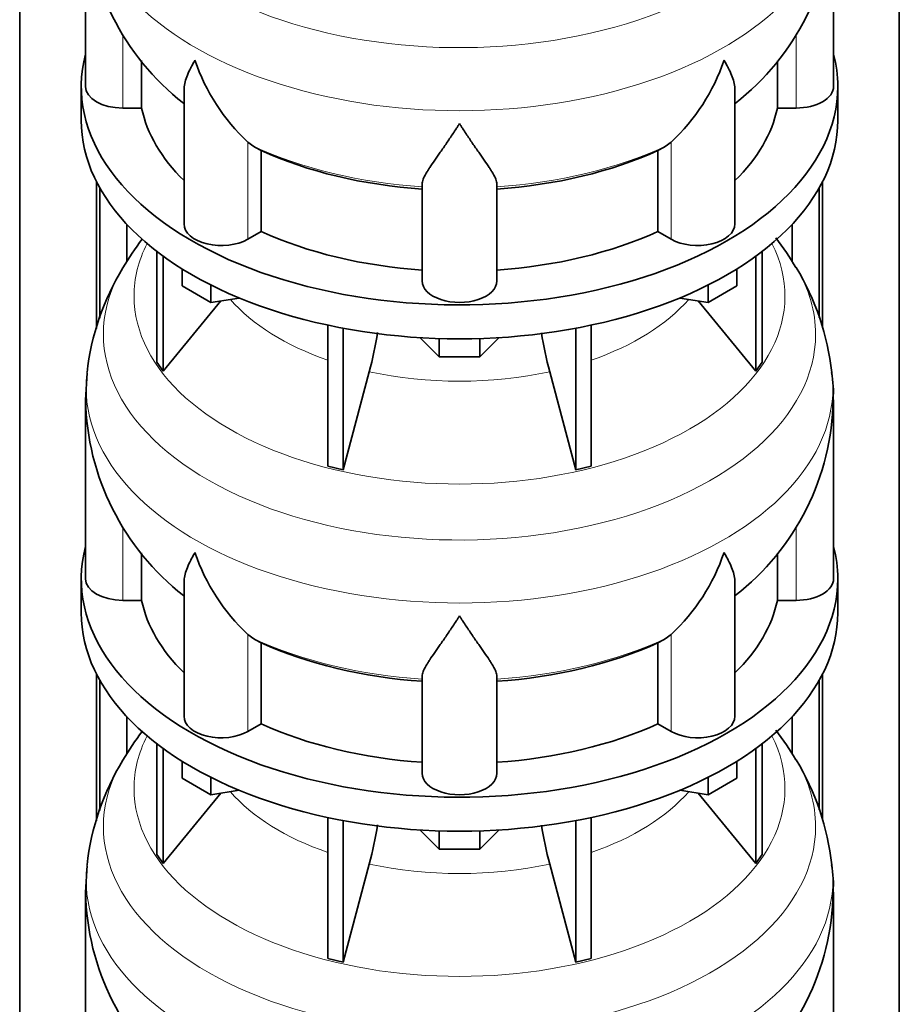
# Model space of a CAD drawing. Header units: millimetres. Extents: x 148 to 904, y -3036 to 2161.
# Tile 9 of 25: x 679 to 891, y -1457 to -1221. Entities that reach past the tile are written whole.
import ezdxf

# ---------------------------------------------------------------- set-up
doc = ezdxf.new("R2010")
doc.units = ezdxf.units.MM
doc.layers.add('MID_134-14', color=7, linetype='Continuous')
doc.layers.add('VSI134_DIFFUSORE', color=7, linetype='Continuous')

# ---------------------------------------------------------------- blocks, each defined once
blk = doc.blocks.new('SE4')
at = {"layer": 'MID_134-14', "color": 7, "linetype": 'Continuous', "lineweight": 35}
for p, q in [((679.43, -1075.48), (679.43, -2745.56)), ((891.05, -2745.56), (891.05, -1075.48)), ((697.93, -1294.94), (697.93, -1259.72)), ((698.69, -1292.5), (698.69, -1261.13)), ((871.79, -1261.13), (871.79, -1292.31)), ((872.54, -1259.72), (872.54, -1294.82)), ((705.2, -1278.73), (705.2, -1269.91)), ((865.27, -1269.91), (865.27, -1278.71)), ((697.93, -1413.33), (697.93, -1378.11)), ((698.69, -1410.89), (698.69, -1379.52)), ((871.79, -1379.52), (871.79, -1410.7)), ((872.54, -1378.11), (872.54, -1413.21)), ((705.2, -1397.12), (705.2, -1388.3)), ((865.27, -1388.3), (865.27, -1397.11))]:
    blk.add_line(p, q, dxfattribs=at)
at = {"layer": 'VSI134_DIFFUSORE', "color": 7, "linetype": 'Continuous', "lineweight": 35}
for p, q in [((695.24, -1193.68), (695.24, -1236.74)), ((875.24, -1236.74), (875.24, -1193.68)), ((708.77, -1241.93), (708.77, -1230.49)), ((861.71, -1230.59), (861.71, -1241.93)), ((694.24, -1236.74), (694.24, -1244.9)), ((718.96, -1237.64), (718.96, -1269.81)), ((851.51, -1269.81), (851.51, -1237.67)), ((876.24, -1244.9), (876.24, -1236.74)), ((704.24, -1241.93), (708.77, -1241.93)), ((861.71, -1241.93), (866.24, -1241.93)), ((735.75, -1251.19), (734.33, -1250.13)), ((836.15, -1250.13), (834.73, -1251.19)), ((737.53, -1271.63), (737.53, -1252.16)), ((832.95, -1252.16), (832.95, -1271.63)), ((776.24, -1283.5), (776.24, -1260.16)), ((794.24, -1283.5), (794.24, -1260.16)), ((734.33, -1273.48), (737.53, -1271.63)), ((832.95, -1271.63), (836.15, -1273.48)), ((712.41, -1276.41), (712.41, -1303.08)), ((713.94, -1277.55), (713.94, -1305.22)), ((856.53, -1277.55), (856.53, -1305.22)), ((858.07, -1276.41), (858.07, -1303.08)), ((718.48, -1284.66), (718.48, -1280.61)), ((851.99, -1284.66), (851.99, -1280.61)), ((725.42, -1288.67), (718.48, -1284.66)), ((725.42, -1288.67), (725.42, -1284.5)), ((845.05, -1288.67), (845.05, -1284.5)), ((851.99, -1284.66), (845.05, -1288.67)), ((732.25, -1287.62), (725.42, -1288.67)), ((845.05, -1288.67), (838.23, -1287.62)), ((713.94, -1305.22), (727.8, -1288.3)), ((842.67, -1288.3), (856.53, -1305.22)), ((753.54, -1294.15), (753.54, -1328.08)), ((757.24, -1294.89), (757.24, -1328.96)), ((813.24, -1294.89), (813.24, -1328.96)), ((816.93, -1294.15), (816.93, -1328.08)), ((780.33, -1301.8), (775.68, -1297.15)), ((780.33, -1301.8), (780.33, -1297.37)), ((794.8, -1297.15), (790.15, -1301.8)), ((790.15, -1301.8), (790.15, -1297.37)), ((790.15, -1301.8), (780.33, -1301.8)), ((712.41, -1303.08), (713.94, -1305.22)), ((856.53, -1305.22), (858.07, -1303.08)), ((695.63, -1305.7), (695.26, -1312.09)), ((757.24, -1328.96), (763.51, -1305.34)), ((806.96, -1305.34), (813.24, -1328.96)), ((695.24, -1312.07), (695.24, -1355.13)), ((875.24, -1355.13), (875.24, -1312.07)), ((753.54, -1328.08), (757.24, -1328.96)), ((813.24, -1328.96), (816.93, -1328.08)), ((708.77, -1360.33), (708.77, -1348.88)), ((861.71, -1348.98), (861.71, -1360.33)), ((694.24, -1355.13), (694.24, -1363.3)), ((718.96, -1356.03), (718.96, -1388.2)), ((851.51, -1388.2), (851.51, -1356.06)), ((876.24, -1363.3), (876.24, -1355.13)), ((704.24, -1360.33), (708.77, -1360.33)), ((861.71, -1360.33), (866.24, -1360.33)), ((735.75, -1369.58), (734.33, -1368.53)), ((836.15, -1368.53), (834.73, -1369.58)), ((737.53, -1390.02), (737.53, -1370.55)), ((832.95, -1370.55), (832.95, -1390.02)), ((776.24, -1401.9), (776.24, -1378.55)), ((794.24, -1401.9), (794.24, -1378.55)), ((734.33, -1391.87), (737.53, -1390.02)), ((832.95, -1390.02), (836.15, -1391.87)), ((712.41, -1394.8), (712.41, -1421.48)), ((713.94, -1395.94), (713.94, -1423.61)), ((856.53, -1395.94), (856.53, -1423.61)), ((858.07, -1394.8), (858.07, -1421.48)), ((718.48, -1403.06), (718.48, -1399)), ((851.99, -1403.06), (851.99, -1399)), ((725.42, -1407.06), (718.48, -1403.06)), ((725.42, -1407.06), (725.42, -1402.89)), ((845.05, -1407.06), (845.05, -1402.89)), ((851.99, -1403.06), (845.05, -1407.06)), ((732.25, -1406.01), (725.42, -1407.06)), ((845.05, -1407.06), (838.23, -1406.01)), ((713.94, -1423.61), (727.8, -1406.69)), ((842.67, -1406.69), (856.53, -1423.61)), ((753.54, -1412.54), (753.54, -1446.47)), ((757.24, -1413.29), (757.24, -1447.36)), ((813.24, -1413.29), (813.24, -1447.36)), ((816.93, -1412.54), (816.93, -1446.47)), ((780.33, -1420.19), (775.68, -1415.54)), ((780.33, -1420.19), (780.33, -1415.76)), ((794.8, -1415.54), (790.15, -1420.19)), ((790.15, -1420.19), (790.15, -1415.76)), ((790.15, -1420.19), (780.33, -1420.19)), ((712.41, -1421.48), (713.94, -1423.61)), ((856.53, -1423.61), (858.07, -1421.48)), ((695.63, -1424.09), (695.26, -1430.48)), ((757.24, -1447.36), (763.51, -1423.74)), ((806.96, -1423.74), (813.24, -1447.36)), ((695.24, -1430.47), (695.24, -1473.52)), ((875.24, -1473.52), (875.24, -1430.47)), ((753.54, -1446.47), (757.24, -1447.36)), ((813.24, -1447.36), (816.93, -1446.47))]:
    blk.add_line(p, q, dxfattribs=at)
at = {"layer": 'VSI134_DIFFUSORE', "color": 4, "linetype": 'Continuous', "lineweight": 9}
for p, q in [((704.24, -1241.93), (704.24, -1224.14)), ((866.24, -1241.93), (866.24, -1224.32)), ((734.33, -1273.48), (734.33, -1250.13)), ((836.15, -1273.48), (836.15, -1250.13)), ((704.24, -1360.33), (704.24, -1342.54)), ((866.24, -1360.33), (866.24, -1342.71)), ((734.33, -1391.87), (734.33, -1368.53)), ((836.15, -1391.87), (836.15, -1368.53))]:
    blk.add_line(p, q, dxfattribs=at)
at = {"layer": 'VSI134_DIFFUSORE', "color": 7, "linetype": 'Continuous', "lineweight": 35}
for centre, radius, start, end in [((756.57, -1192.43), 61.32, 181.1779, 232.0397), ((814.36, -1192.74), 60.77, 307.721, 359.1072), ((766.83, -1215.18), 47.73, 198.6373, 227.0857), ((803.65, -1215.18), 47.73, 312.9143, 341.3628), ((743.66, -1238.79), 14.7, 237.4509, 245.3566), ((826.82, -1238.79), 14.7, 294.6434, 302.5491), ((762.79, -1314.73), 67.86, 142.5647, 149.596), ((806.66, -1315.68), 69.25, 30.7323, 37.8548), ((756.92, -1312.53), 61.69, 148.5913, 173.5235), ((813.77, -1312.13), 61.36, 6.1688, 31.2488), ((673.67, -1281.03), 93.08, 344.857, 350.7791), ((895.49, -1281.24), 91.75, 189.243, 195.2315), ((849.39, -1310.31), 25.8, 356.0751, 10.6264), ((756.57, -1310.83), 61.32, 181.1779, 232.0397), ((814.36, -1311.13), 60.77, 307.721, 359.1072), ((766.83, -1333.57), 47.73, 198.6373, 227.0857), ((803.65, -1333.57), 47.73, 312.9143, 341.3628), ((743.66, -1357.19), 14.7, 237.4509, 245.3566), ((826.82, -1357.19), 14.7, 294.6434, 302.5491), ((762.79, -1433.12), 67.86, 142.5647, 149.596), ((806.66, -1434.07), 69.25, 30.7323, 37.8548), ((756.92, -1430.92), 61.69, 148.5913, 173.5235), ((813.77, -1430.52), 61.36, 6.1688, 31.2488), ((673.67, -1399.42), 93.08, 344.857, 350.7791), ((895.49, -1399.63), 91.75, 189.243, 195.2315), ((849.39, -1428.71), 25.8, 356.0751, 10.6264), ((756.57, -1429.22), 61.32, 181.1779, 232.0397), ((814.36, -1429.52), 60.77, 307.721, 359.1072)]:
    blk.add_arc(centre, radius, start, end, dxfattribs=at)
at = {"layer": 'VSI134_DIFFUSORE', "color": 4, "linetype": 'Continuous', "lineweight": 9}
for centre, major_axis, start_param, end_param in [((785.24, -1177.96), (85.67, 0), 2.813009, 6.283185), ((785.24, -1190.72), (-89.83, 0), 0, 3.209736), ((785.24, -1215.26), (-79.5, 0), 0.898849, 1.457346), ((785.24, -1215.26), (79.5, 0), 4.82584, 5.384336), ((785.24, -1287.16), (-78.3, 0), 0, 3.425204), ((785.24, -1287.16), (-78.3, 0), 5.999574, 6.283185), ((785.24, -1296.36), (85.67, 0), 2.813009, 6.283185), ((785.24, -1296.36), (85.67, 0), 0, 0.329572), ((785.24, -1272.05), (-61.63, 0), 0.463231, 1.030574), ((785.24, -1272.05), (61.63, 0), 5.252612, 5.819954), ((785.24, -1309.11), (-89.83, 0), 0, 3.209736), ((785.24, -1309.11), (-89.83, 0), 6.215566, 6.283185), ((785.24, -1272.05), (-61.63, 0), 1.210556, 1.931037), ((785.24, -1333.66), (-79.5, 0), 0.898849, 1.457346), ((785.24, -1333.66), (79.5, 0), 4.82584, 5.384336), ((785.24, -1405.56), (-78.3, 0), 0, 3.425204), ((785.24, -1405.56), (-78.3, 0), 5.999574, 6.283185), ((785.24, -1414.75), (85.67, 0), 2.813009, 6.283185), ((785.24, -1414.75), (85.67, 0), 0, 0.329572), ((785.24, -1390.44), (-61.63, 0), 0.463231, 1.030574), ((785.24, -1390.44), (61.63, 0), 5.252612, 5.819954), ((785.24, -1427.5), (-89.83, 0), 0, 3.209736), ((785.24, -1427.5), (-89.83, 0), 6.215566, 6.283185), ((785.24, -1390.44), (-61.63, 0), 1.210556, 1.931037)]:
    blk.add_ellipse(centre, major_axis=major_axis, ratio=0.57735, start_param=start_param, end_param=end_param, dxfattribs=at)
at = {"layer": 'VSI134_DIFFUSORE', "color": 7, "linetype": 'Continuous', "lineweight": 35}
for centre, major_axis, start_param, end_param in [((785.24, -1236.74), (91, 0), 2.993207, 6.283185), ((785.24, -1236.74), (91, 0), 0, 0.148386), ((704.24, -1236.74), (9, 0), 3.141593, 4.712389), ((866.24, -1236.74), (-9, 0), 1.570796, 3.141593), ((785.24, -1236.74), (-77, 0), 0.117151, 0.534109), ((785.24, -1236.74), (77, 0), 5.749077, 6.166034), ((785.24, -1244.9), (-91, 0), 0, 3.141593), ((785.24, -1217.26), (-77, 0), 0.902549, 1.453645), ((785.24, -1217.26), (77, 0), 4.82954, 5.380636), ((727.96, -1269.81), (9, 0), 3.141593, 5.497787), ((842.51, -1269.81), (-9, 0), 0.785398, 3.141593), ((785.24, -1236.74), (-77, 0), 0.902549, 1.453645), ((785.24, -1236.74), (77, 0), 4.82954, 5.380636), ((785.24, -1283.5), (-9, 0), 0, 3.141593), ((785.24, -1355.13), (91, 0), 2.993207, 6.283185), ((785.24, -1355.13), (91, 0), 0, 0.148386), ((704.24, -1355.13), (9, 0), 3.141593, 4.712389), ((866.24, -1355.13), (-9, 0), 1.570796, 3.141593), ((785.24, -1355.13), (-77, 0), 0.117151, 0.534109), ((785.24, -1355.13), (77, 0), 5.749077, 6.166034), ((785.24, -1363.3), (-91, 0), 0, 3.141593), ((785.24, -1335.65), (-77, 0), 0.902549, 1.453645), ((785.24, -1335.65), (77, 0), 4.82954, 5.380636), ((727.96, -1388.2), (9, 0), 3.141593, 5.497787), ((842.51, -1388.2), (-9, 0), 0.785398, 3.141593), ((785.24, -1355.13), (-77, 0), 0.902549, 1.453645), ((785.24, -1355.13), (77, 0), 4.82954, 5.380636), ((785.24, -1401.9), (-9, 0), 0, 3.141593)]:
    blk.add_ellipse(centre, major_axis=major_axis, ratio=0.57735, start_param=start_param, end_param=end_param, dxfattribs=at)
for points, knots in [([(718.96, -1237.67), (718.96, -1237.51), (718.97, -1237.34), (719.05, -1236.17), (719.34, -1235.12), (720.01, -1233.44), (720.27, -1232.87), (720.73, -1231.98), (720.89, -1231.68), (721.14, -1231.22), (721.28, -1230.98), (721.41, -1230.75), (721.5, -1230.59), (721.55, -1230.51), (721.6, -1230.43)], [0.4600931, 0.4600931, 0.4600931, 0.4600931, 0.5, 0.5, 0.75, 0.75, 0.875, 0.875, 0.9375, 0.9375, 0.96875, 0.984375, 0.984375, 1, 1, 1, 1]), ([(851.51, -1237.68), (851.51, -1237.52), (851.51, -1237.37), (851.46, -1236.71), (851.37, -1236.19), (851.11, -1235.13), (850.92, -1234.58), (850.47, -1233.46), (850.21, -1232.88), (849.75, -1231.98), (849.59, -1231.68), (849.33, -1231.22), (849.24, -1231.06), (849.06, -1230.75), (848.97, -1230.59), (848.88, -1230.43)], [0.4604904, 0.4604904, 0.4604904, 0.4604904, 0.5, 0.5, 0.625, 0.625, 0.75, 0.75, 0.875, 0.875, 0.9375, 0.9375, 0.96875, 0.96875, 1, 1, 1, 1]), ([(785.24, -1245.65), (785.11, -1245.86), (784.97, -1246.07), (784.71, -1246.49), (784.57, -1246.7), (784.18, -1247.32), (783.91, -1247.72), (783.13, -1248.92), (782.61, -1249.68), (781.6, -1251.16), (781.1, -1251.87), (780.15, -1253.22), (779.7, -1253.87), (778.86, -1255.09), (778.46, -1255.67), (777.92, -1256.49), (777.75, -1256.75), (777.43, -1257.27), (777.27, -1257.52), (776.86, -1258.24), (776.64, -1258.68), (776.33, -1259.48), (776.24, -1259.84), (776.24, -1260.16)], [0, 0, 0, 0, 0.03125, 0.03125, 0.0625, 0.0625, 0.125, 0.125, 0.25, 0.25, 0.375, 0.375, 0.5, 0.5, 0.625, 0.625, 0.6875, 0.6875, 0.75, 0.75, 0.875, 0.875, 1, 1, 1, 1]), ([(794.24, -1260.16), (794.24, -1259.84), (794.15, -1259.48), (793.84, -1258.68), (793.61, -1258.24), (793.2, -1257.52), (793.05, -1257.27), (792.73, -1256.75), (792.56, -1256.49), (792.02, -1255.67), (791.62, -1255.09), (790.78, -1253.87), (790.32, -1253.23), (789.38, -1251.87), (788.88, -1251.16), (787.87, -1249.69), (787.35, -1248.92), (786.56, -1247.73), (786.3, -1247.32), (785.9, -1246.7), (785.77, -1246.49), (785.5, -1246.07), (785.37, -1245.86), (785.24, -1245.65)], [0, 0, 0, 0, 0.125, 0.125, 0.25, 0.25, 0.3125, 0.3125, 0.375, 0.375, 0.5, 0.5, 0.625, 0.625, 0.75, 0.75, 0.875, 0.875, 0.9375, 0.9375, 0.96875, 0.96875, 1, 1, 1, 1]), ([(718.96, -1356.06), (718.96, -1355.9), (718.97, -1355.74), (719.05, -1354.56), (719.34, -1353.51), (720.01, -1351.83), (720.27, -1351.26), (720.73, -1350.37), (720.89, -1350.07), (721.14, -1349.61), (721.28, -1349.37), (721.41, -1349.14), (721.5, -1348.98), (721.55, -1348.9), (721.6, -1348.82)], [0.4600931, 0.4600931, 0.4600931, 0.4600931, 0.5, 0.5, 0.75, 0.75, 0.875, 0.875, 0.9375, 0.9375, 0.96875, 0.984375, 0.984375, 1, 1, 1, 1]), ([(851.51, -1356.07), (851.51, -1355.92), (851.51, -1355.76), (851.46, -1355.1), (851.37, -1354.59), (851.11, -1353.52), (850.92, -1352.97), (850.47, -1351.85), (850.21, -1351.27), (849.75, -1350.37), (849.59, -1350.07), (849.33, -1349.61), (849.24, -1349.45), (849.06, -1349.14), (848.97, -1348.98), (848.88, -1348.82)], [0.4604904, 0.4604904, 0.4604904, 0.4604904, 0.5, 0.5, 0.625, 0.625, 0.75, 0.75, 0.875, 0.875, 0.9375, 0.9375, 0.96875, 0.96875, 1, 1, 1, 1]), ([(785.24, -1364.04), (785.11, -1364.25), (784.97, -1364.47), (784.71, -1364.89), (784.57, -1365.09), (784.18, -1365.71), (783.91, -1366.12), (783.13, -1367.31), (782.61, -1368.07), (781.6, -1369.55), (781.1, -1370.26), (780.15, -1371.62), (779.7, -1372.26), (778.86, -1373.48), (778.46, -1374.06), (777.92, -1374.88), (777.75, -1375.14), (777.43, -1375.66), (777.27, -1375.91), (776.86, -1376.63), (776.64, -1377.07), (776.33, -1377.87), (776.24, -1378.23), (776.24, -1378.55)], [0, 0, 0, 0, 0.03125, 0.03125, 0.0625, 0.0625, 0.125, 0.125, 0.25, 0.25, 0.375, 0.375, 0.5, 0.5, 0.625, 0.625, 0.6875, 0.6875, 0.75, 0.75, 0.875, 0.875, 1, 1, 1, 1]), ([(794.24, -1378.55), (794.24, -1378.23), (794.15, -1377.87), (793.84, -1377.07), (793.61, -1376.63), (793.2, -1375.91), (793.05, -1375.66), (792.73, -1375.15), (792.56, -1374.88), (792.02, -1374.06), (791.62, -1373.48), (790.78, -1372.26), (790.32, -1371.62), (789.38, -1370.27), (788.88, -1369.55), (787.87, -1368.08), (787.35, -1367.31), (786.56, -1366.12), (786.3, -1365.71), (785.9, -1365.09), (785.77, -1364.89), (785.5, -1364.47), (785.37, -1364.25), (785.24, -1364.04)], [0, 0, 0, 0, 0.125, 0.125, 0.25, 0.25, 0.3125, 0.3125, 0.375, 0.375, 0.5, 0.5, 0.625, 0.625, 0.75, 0.75, 0.875, 0.875, 0.9375, 0.9375, 0.96875, 0.96875, 1, 1, 1, 1])]:
    blk.add_open_spline(points, degree=3, knots=knots, dxfattribs=at)

msp = doc.modelspace()

# ---------------------------------------------------------------- block references
msp.add_blockref('SE4', (0, 0))

doc.saveas('drawing.dxf')
